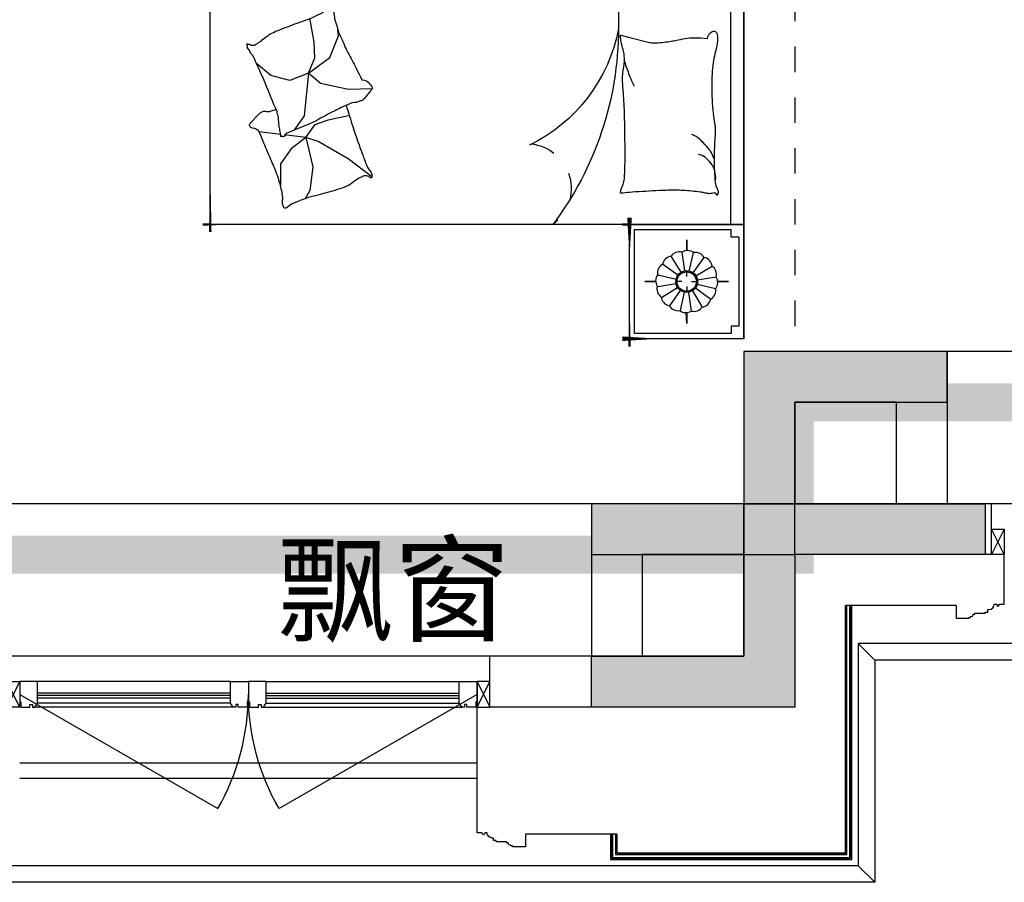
# Model space of a CAD drawing. Header units: millimetres. Extents: x 296296 to 297283, y 219875 to 220035.
# Tile 145 of 256: x 296881.87 to 296885.75, y 220007.46 to 220010.86. Entities that reach past the tile are written whole.
import ezdxf

# ---------------------------------------------------------------- set-up
doc = ezdxf.new("R2010")
doc.units = ezdxf.units.MM
for name, pattern in [('185洋房-中间套（报建版）-旧规$0$DASH', [0.35, 0.25, -0.1]), ('185洋房-中间套（报建版）-旧规$0$洋房户型$0$CONTINOUS', [0]), ('185洋房-中间套（报建版）-旧规$0$洋房户型$0$XU-140-SF-N1$0$DASH', [0.35, 0.25, -0.1])]:
    doc.linetypes.add(name, pattern=pattern)
doc.layers.add('面积-计容-住宅-1', color=1, linetype='Continuous', lineweight=0)
doc.styles.get("Standard").update_dxf_attribs({"font": 'arial.ttf'})

# ---------------------------------------------------------------- blocks, each defined once
blk = doc.blocks.new('wy53eu64i765i57i78i')
blk.add_hatch(color=253).paths.add_polyline_path([(977674.8560505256, 180258.4379158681), (977674.8560505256, 180058.4379158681), (978474.8560575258, 180058.4379158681), (978474.8560195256, 180658.4376923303), (979074.855165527, 180658.4376923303), (979074.855165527, 180858.4376923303), (978274.8560195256, 180858.4376993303), (978274.8560195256, 180258.4379158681)])
at = {"color": 253}
blk.add_lwpolyline([(977674.8560505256, 180258.4379158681), (977674.8560505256, 180058.4379158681), (978474.8560575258, 180058.4379158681), (978474.8560195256, 180658.4376923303), (979074.855165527, 180658.4376923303), (979074.855165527, 180858.4376923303), (978274.8560195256, 180858.4376993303), (978274.8560195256, 180258.4379158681), (977674.8560505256, 180258.4379158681)], close=True, dxfattribs=at)
blk = doc.blocks.new('sayea5yuteaytuytrauyt')
h = blk.add_hatch()
h.set_pattern_fill('钢筋混凝土', color=253, scale=100)
h.set_pattern_definition([(45, (0, 0), (-176.7766952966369, 176.7766952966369), []), (49.99999999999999, (0, 0), (717.2601826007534, -62.75213498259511), [75, -825]), (355, (0, 0), (-138.751333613, 752.1921337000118), [60, -660]), (100.4514, (59.77168, -5.22934), (578.5093817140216, 689.4395420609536), [63.74019000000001, -701.142112]), (46.1842, (0, 200), (1067.241048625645, -165.5190143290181), [112.5, -1237.5]), (96.63560000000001, (88.936745, 186.206693), (934.6627055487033, 974.1178709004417), [95.610288, -1051.713]), (351.1842, (0, 200), (934.6619451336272, 974.1186009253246), [90, -990]), (21, (100, 150), (596.9070521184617, -402.6188906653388), [75, -825]), (326.0000000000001, (100, 150), (243.3153319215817, 725.150045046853), [60, -660]), (71.4514, (149.742233, 116.448394), (840.22262858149, 322.5304967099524), [63.74019000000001, -701.142112]), (37.5, (0, 0), (12.15985531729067, 332.8938538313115), [0, -652, 0, -670, 0, -662.5]), (7.5, (0, 0), (263.0695374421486, 394.4117118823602), [0, -382, 0, -637, 0, -252.5]), (327.5, (-223, 0), (533.822436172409, -22.55487173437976), [0, -250, 0, -780, 0, -1035]), (317.5, (-323, 0), (583.1861693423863, 100.1049823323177), [0, -325, 0, -518, 0, -735])])
h.paths.add_polyline_path([(1007424.854593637, 89058.43775986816), (1007424.854593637, 87258.43856486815), (1007174.854593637, 87258.43856486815), (1007174.854593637, 89058.43775986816)])
h.paths.add_polyline_path([(1021574.855280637, 89058.43775986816), (1021574.855280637, 87258.43856486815), (1021324.855280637, 87258.43856486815), (1021324.855280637, 89058.43775986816)])
h.paths.add_polyline_path([(989374.8548266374, 89058.43775186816), (989374.8548266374, 87258.43815686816), (989124.8548266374, 87258.43815686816), (989124.8548266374, 89058.43775186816)])
h.paths.add_polyline_path([(1039624.855051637, 89058.43775186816), (1039624.855051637, 87258.43815686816), (1039374.855051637, 87258.43815686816), (1039374.855051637, 89058.43775186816)])
h.paths.add_polyline_path([(1014474.854936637, 87858.43815686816), (1014474.854936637, 84858.43816086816), (1014274.854936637, 84858.43816086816), (1014274.854936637, 87858.43815686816)])
h.paths.add_polyline_path([(1044574.854944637, 92958.43692786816), (1044574.854944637, 91158.43691286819), (1044374.854944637, 91158.43691286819), (1044374.854944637, 92758.43691286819), (1044074.854822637, 92758.43691286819), (1044074.854822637, 92958.43691286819)])
h.paths.add_polyline_path([(984374.8549336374, 92758.43691286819), (984374.8549336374, 91158.43691286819), (984174.8549336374, 91158.43691286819), (984174.8548116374, 92958.43691286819), (984674.8550556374, 92958.43691286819), (984674.8550556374, 92758.43691286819)])
h.paths.add_polyline_path([(1027974.850721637, 92758.43691286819), (1027974.850721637, 91258.40206186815), (1027774.850721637, 91258.40206186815), (1027774.850721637, 92958.43691286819), (1028324.850721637, 92958.43691286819), (1028324.850721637, 92758.43691286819)])
h.paths.add_polyline_path([(1000974.859155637, 92958.43691286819), (1000974.859155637, 91258.40206186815), (1000774.859155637, 91258.40206186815), (1000774.859155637, 92758.43691286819), (1000424.859155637, 92758.43691286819), (1000424.859155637, 92958.43691286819)])
h.paths.add_polyline_path([(1033174.859613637, 92958.43691286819), (1033174.859613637, 91258.40205786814), (1032974.859613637, 91258.40205786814), (1032974.859613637, 92758.43691286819), (1032624.859613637, 92758.43691286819), (1032624.859613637, 92958.43691286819)])
h.paths.add_polyline_path([(995774.8502636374, 92758.43691286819), (995774.8502636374, 91258.40205786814), (995574.8502636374, 91258.40205786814), (995574.8502636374, 92958.43691286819), (996124.8502636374, 92958.43691286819), (996124.8502636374, 92758.43691286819)])
h.paths.add_polyline_path([(1014874.854936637, 80258.43772586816), (1014874.854936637, 80058.43772586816), (1014274.854936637, 80058.43772586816), (1014274.854936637, 81858.43772586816), (1014474.854936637, 81858.43772586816), (1014474.854936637, 80258.43772586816)])
h.paths.add_polyline_path([(1046674.855165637, 92358.43775186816), (1046674.855165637, 90658.43777086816), (1046474.855165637, 90658.43777086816), (1046474.855165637, 92158.43775186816), (1046024.855051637, 92158.43775186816), (1046024.855051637, 92358.43775186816)])
h.paths.add_polyline_path([(982274.8547116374, 92158.43775186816), (982274.8547116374, 90658.43777086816), (982074.8547116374, 90658.43777086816), (982074.8547116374, 92358.43775186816), (982724.8548266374, 92358.43775186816), (982724.8548266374, 92158.43775186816)])
h.paths.add_polyline_path([(1042874.855566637, 80058.43772586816), (1042874.855604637, 79458.43791586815), (1042074.855596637, 79458.43791586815), (1042074.855596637, 79658.43791586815), (1042674.855566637, 79658.43791586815), (1042674.855528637, 80258.43772586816), (1043624.855539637, 80258.43772586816), (1043624.855539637, 80058.43772586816)])
h.paths.add_polyline_path([(1010674.855341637, 80058.43772586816), (1010674.855379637, 79458.43791586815), (1009874.855367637, 79458.43791586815), (1009874.855367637, 79658.43791586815), (1010474.855341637, 79658.43791586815), (1010474.855303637, 80258.43772586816), (1011424.855310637, 80258.43772586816), (1011424.855310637, 80058.43772586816)])
h.paths.add_polyline_path([(1018874.854505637, 79658.43791586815), (1018874.854505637, 79458.43791586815), (1018074.854498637, 79458.43791586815), (1018074.854536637, 80058.43772586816), (1017324.854563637, 80058.43772586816), (1017324.854563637, 80258.43772586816), (1018274.854536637, 80258.43773286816), (1018274.854536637, 79658.43791586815)])
h.paths.add_polyline_path([(986674.8542806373, 79658.43791586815), (986674.8542806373, 79458.43791586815), (985874.8542736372, 79458.43791586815), (985874.8543116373, 80058.43772586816), (985124.8543376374, 80058.43772586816), (985124.8543376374, 80258.43772586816), (986074.8543116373, 80258.43773286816), (986074.8543116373, 79658.43791586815)])
h.paths.add_polyline_path([(1016574.855280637, 92758.43691286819), (1016574.855280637, 91158.43691286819), (1016374.855280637, 91158.43691286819), (1016374.855280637, 92158.43775186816), (1016074.855051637, 92158.43775186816), (1016074.855051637, 92358.43775186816), (1016374.855280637, 92358.43775186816), (1016374.855280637, 92958.43691286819), (1016874.855280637, 92958.43691286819), (1016874.855280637, 92758.43691286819)])
h.paths.add_polyline_path([(1012374.854593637, 92158.43775186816), (1012374.854593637, 91158.43691286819), (1012174.854593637, 91158.43691286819), (1012174.854593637, 92758.43691286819), (1011874.854593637, 92758.43691286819), (1011874.854593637, 92958.43691286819), (1012374.854593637, 92958.43691286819), (1012374.854593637, 92358.43775186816), (1012674.854826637, 92358.43775186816), (1012674.854826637, 92158.43775186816)])
h.paths.add_polyline_path([(1031699.854631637, 87258.43614286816), (1031699.854631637, 86658.43778686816), (1029249.854215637, 86658.43778686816), (1029249.854215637, 87258.43614286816), (1029449.854215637, 87258.43614286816), (1029449.854215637, 86858.43778286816), (1031499.854631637, 86858.43778286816), (1031499.854631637, 87258.43614286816)])
h.paths.add_polyline_path([(999499.8556616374, 87258.43614286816), (999499.8556616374, 86658.43778686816), (997049.8552426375, 86658.43778686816), (997049.8552426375, 87258.43614286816), (997249.8552426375, 87258.43614286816), (997249.8552426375, 86858.43778286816), (999299.8556616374, 86858.43778286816), (999299.8556616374, 87258.43614286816)])
h.paths.add_polyline_path([(1029449.854215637, 89158.43772886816), (1029449.854215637, 88743.43829786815), (1029249.854215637, 88743.43829786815), (1029249.854215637, 89358.43772886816), (1031699.854631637, 89358.43772886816), (1031699.854631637, 88743.43913286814), (1031499.854631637, 88743.43913286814), (1031499.854631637, 89158.43772886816)])
h.paths.add_polyline_path([(999499.8556616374, 89358.43772886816), (999499.8556616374, 88743.43829786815), (999299.8556616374, 88743.43829786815), (999299.8556616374, 89158.43772886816), (997249.8552426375, 89158.43772886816), (997249.8552426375, 88743.43913286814), (997049.8552426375, 88743.43913286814), (997049.8552426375, 89358.43772886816)])
h.paths.add_polyline_path([(1026174.845110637, 92958.43691286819), (1026174.845110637, 90058.43717586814), (1025974.845110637, 90058.43717586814), (1025974.845110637, 92758.43691286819), (1025574.850809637, 92758.43691286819), (1025574.850809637, 92958.43691286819)])
h.paths.add_polyline_path([(1002774.864763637, 92758.43691286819), (1002774.864763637, 90058.43717586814), (1002574.864763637, 90058.43717586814), (1002574.864763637, 92958.43691286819), (1003174.859068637, 92958.43691286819), (1003174.859068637, 92758.43691286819)])
h.paths.add_polyline_path([(993974.8547306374, 92958.43691686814), (993974.8547306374, 90058.44779286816), (993774.8547306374, 90058.44779286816), (993774.8547306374, 92758.43691286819), (993374.8515306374, 92758.43691286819), (993374.8515306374, 92958.43691286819)])
h.paths.add_polyline_path([(1034974.855142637, 92758.43691286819), (1034974.855142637, 90058.44779286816), (1034774.855142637, 90058.44779286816), (1034774.855142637, 92958.43691686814), (1035374.858343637, 92958.43691286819), (1035374.858343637, 92758.43691286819)])
h.paths.add_polyline_path([(1046674.855165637, 83408.43776386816), (1046674.855165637, 80058.43772586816), (1046074.855165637, 80058.43772586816), (1046074.855165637, 80258.43772586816), (1046474.855165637, 80258.43772586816), (1046474.855165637, 83408.43776386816)])
h.paths.add_polyline_path([(982674.8547116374, 80258.43772586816), (982674.8547116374, 80058.43772586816), (982074.8547116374, 80058.43772586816), (982074.8547116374, 83408.43776386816), (982274.8547116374, 83408.43776386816), (982274.8547116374, 80258.43772586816)])
h.paths.add_polyline_path([(1001674.854280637, 89358.43772886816), (1001674.854280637, 86658.43778686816), (1001474.854280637, 86658.43778686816), (1001474.854280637, 89158.43772886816), (1000774.859155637, 89158.43772886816), (1000774.859155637, 89358.43772886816)])
h.paths.add_polyline_path([(1027274.855596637, 89158.43772886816), (1027274.855596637, 86658.43778686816), (1027074.855596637, 86658.43778686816), (1027074.855596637, 89358.43772886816), (1027974.850721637, 89358.43772886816), (1027974.850721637, 89158.43772886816)])
h.paths.add_polyline_path([(995074.8548266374, 89158.43772886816), (995074.8548266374, 86658.43778686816), (994874.8548266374, 86658.43778686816), (994874.8548266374, 89358.43772886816), (995774.8502636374, 89358.43772886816), (995774.8502636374, 89158.43772886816)])
h.paths.add_polyline_path([(1033874.855051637, 89358.43772886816), (1033874.855051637, 86658.43778686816), (1033674.855051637, 86658.43778686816), (1033674.855051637, 89158.43772886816), (1032974.859613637, 89158.43772886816), (1032974.859613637, 89358.43772886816)])
h.paths.add_polyline_path([(989374.8548266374, 92958.43691286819), (989374.8548266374, 92158.43691286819), (988974.8548266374, 92158.43691286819), (988974.8548266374, 92958.43691286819)])
h.paths.add_polyline_path([(1007574.854593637, 92958.43691286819), (1007574.854593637, 92158.43691286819), (1007174.854593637, 92158.43691286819), (1007174.854593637, 92958.43691286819)])
h.paths.add_polyline_path([(995074.8548266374, 79658.43738986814), (995074.8548266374, 79258.43738986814), (994374.8548266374, 79258.43738986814), (994374.8548266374, 79658.43738986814)])
h.paths.add_polyline_path([(1002174.854280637, 79658.43738986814), (1002174.854280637, 79258.43738986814), (1001474.854280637, 79258.43738986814), (1001474.854280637, 79658.43738986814)])
h.paths.add_polyline_path([(1027274.855596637, 79658.43738986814), (1027274.855596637, 79258.43738986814), (1026574.855596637, 79258.43738986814), (1026574.855596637, 79658.43738986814)])
h.paths.add_polyline_path([(1034374.855051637, 79658.43738986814), (1034374.855051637, 79258.43738986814), (1033674.855051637, 79258.43738986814), (1033674.855051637, 79658.43738986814)])
h.paths.add_polyline_path([(1039774.855051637, 92958.43691286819), (1039774.855051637, 92158.43691286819), (1039374.855051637, 92158.43691286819), (1039374.855051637, 92958.43691286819)])
h.paths.add_polyline_path([(1021574.855280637, 92958.43691286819), (1021574.855280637, 92158.43691286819), (1021174.855280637, 92158.43691286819), (1021174.855280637, 92958.43691286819)])
at = {"color": 253}
blk.add_lwpolyline([(1010674.855341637, 80058.43772586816), (1010674.855379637, 79458.43791586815), (1009874.855367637, 79458.43791586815), (1009874.855367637, 79658.43791586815), (1010474.855341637, 79658.43791586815), (1010474.855303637, 80258.43772586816), (1011424.855310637, 80258.43772586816), (1011424.855310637, 80058.43772586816), (1010674.855341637, 80058.43772586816)], close=True, dxfattribs=at)
blk = doc.blocks.new('4uyh5uj6kj67j75rykjtuk7tsik76ykj')
at = {"color": 253}
blk.add_text('飘窗', height=337.5886524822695, dxfattribs=at).set_placement((833636.6169484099, 421752.7560701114))
blk = doc.blocks.new('185洋房-中间套（报建版）-旧规$0$洋房户型$0$11A$C643C1FD2')
at = {"color": 253}
for points in [[(28.00162752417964, 342.6770962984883, -0.2633679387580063), (0.0515171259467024, 361.4657623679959, -0.494818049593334), (9.22300753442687, 380.2089987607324, -0.049224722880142), (26.89366485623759, 381.9528907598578, -0.0368308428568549), (50.53589313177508, 380.2089987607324, -0.0318926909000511), (88.513958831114, 372.0737317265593, 0.0357819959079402), (122.4282498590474, 365.0841070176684, 0.0329412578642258), (212.0899194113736, 359.1705537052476, 0.0265644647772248), (323.3170857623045, 365.0841070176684, 0.0179054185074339), (360.8313586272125, 370.4487565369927, -0.0333974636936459), (381.0393698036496, 372.7026747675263, -0.0320396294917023), (418.1219118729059, 371.9701745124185, 0.018441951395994), (482.4437609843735, 368.9494421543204, 0.0108372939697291), (547.20722402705, 369.7023622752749, 0.0146238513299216), (595.1154809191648, 372.7026747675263, 0.1112493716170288), (617.6622878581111, 380.009099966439, -0.1537083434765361), (634.5505437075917, 383.9622313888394, -0.0764444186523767), (641.9869964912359, 382.2391803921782, -0.215512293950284), (643.9398537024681, 380.2089987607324, -0.5858582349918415), (641.2773915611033, 377.1638927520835, 0.3634893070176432), (636.428366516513, 374.5792910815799, 0.1917162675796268), (636.3710470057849, 363.0441536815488, -0.1296753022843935), (638.3061893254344, 346.4303289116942, -0.0173502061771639), (635.3064320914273, 329.6262630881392, 0.0193256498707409), (632.6727208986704, 314.5282753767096, 0.0188175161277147), (626.0583722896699, 246.1461785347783, 0.0218280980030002), (625.1612337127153, 186.9199199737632, 0.0062041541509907), (626.5468691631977, 153.0692459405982, 0.0019630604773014), (632.6727208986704, 46.17539165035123, 0.0283408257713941), (636.9498540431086, 10.04676229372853, -0.1170135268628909), (636.428366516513, 1.137023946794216, -0.3660599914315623), (634.9992988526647, 0.2057491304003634, -0.0397304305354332), (621.4055880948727, 3.013640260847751, -0.0483088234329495), (607.6671159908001, 8.49546699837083, 0.0629807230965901), (596.9933037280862, 12.39658056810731, 0.0405796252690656), (573.5959727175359, 15.7771522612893, 0.0143450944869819), (506.85604535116, 18.02642949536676, 0.0054844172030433), (381.4113608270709, 17.27782013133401, 0.0071527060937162), (285.2684470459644, 14.27319686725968, 0.0087615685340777), (242.7241944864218, 11.586396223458, -0.0081531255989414), (197.0090114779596, 8.643489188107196, -0.062510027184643), (139.879690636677, 13.04411358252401, 0.078669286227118), (94.29284231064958, 15.08410701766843, 0.0478250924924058), (71.93141105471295, 10.36764307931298, -0.0344939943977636), (41.1465831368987, 3.013640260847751, -0.0235713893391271), (15.81139786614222, -8.1299222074e-06, -0.5102284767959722), (14.85667191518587, 1.137023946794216), (22.36815910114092, 31.16260241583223), (43.02460189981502, 113.7327313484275, 0.0730409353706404), (44.97563112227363, 133.3135636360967, 0.0233051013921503), (39.26876032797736, 194.4262439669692, 0.0182988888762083), (35.19884174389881, 217.2706755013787, -0.0109698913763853), (27.85368260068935, 255.2657693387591, -0.0422811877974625), (24.94686314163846, 289.579173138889, -0.0272005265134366), (27.85368260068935, 342.9727865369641)], [(501.8616993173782, 368.8804882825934, 0.0278421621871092), (478.0799251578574, 358.2673156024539, 0.0486850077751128), (465.5431597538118, 350.1835615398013, 0.0236664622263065), (437.6198862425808, 325.8245057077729, 0.0312234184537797), (418.5966097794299, 305.1453350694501, 0.0468009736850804), (413.4886008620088, 297.4792006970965, 0.023190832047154), (405.4516541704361, 280.7496055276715)], [(583.8483481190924, 374.5792910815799, 0.0881531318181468), (549.3185234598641, 371.0355364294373, 0.0881531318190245), (518.1231781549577, 355.8132692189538, 0.0775471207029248), (496.4769416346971, 334.2011149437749, 0.077547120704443), (482.4437609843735, 307.0218101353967)], [(118.3913605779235, 15.79728258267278, 0.0097294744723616), (145.6801728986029, 24.82911724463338, 0.009729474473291), (172.5969230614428, 34.91583502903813, 0.0079705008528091), (194.3418602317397, 43.95450188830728, 0.0079705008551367), (215.7876314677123, 53.68171564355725)]]:
    blk.add_lwpolyline(points, format="xyb", dxfattribs=at)
blk = doc.blocks.new('185洋房-中间套（报建版）-旧规$0$洋房户型$0$11A$C5A527934')
at = {"color": 253}
for p, q in [((122.7863028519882, 492.3297854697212), (194.0422210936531, 398.7701386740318)), ((469.082148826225, 493.1734273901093), (467.2889541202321, 399.6312042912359)), ((194.0422210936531, 398.7701386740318), (261.6452530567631, 281.4336128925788)), ((347.0384173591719, 320.5457457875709), (364.8287260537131, 400.5479455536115)), ((467.2889541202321, 399.6312042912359), (490.5114477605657, 289.7861020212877)), ((592.6898554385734, 326.9167924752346), (677.8384109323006, 360.9532905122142)), ((677.8384109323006, 360.9532905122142), (699.5126560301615, 357.8590980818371)), ((329.248285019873, 268.9888375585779), (347.0384173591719, 320.5457457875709)), ((530.7634408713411, 243.3727071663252), (592.6898554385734, 326.9167924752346)), ((261.6452530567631, 281.4336128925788), (277.656460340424, 231.6545115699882)), ((490.5114477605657, 289.7861020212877), (530.7634408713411, 243.3727071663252)), ((69.51041293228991, 247.6549006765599), (37.09750266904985, 229.6184736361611)), ((162.0198065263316, 260.0996760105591), (69.51041293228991, 247.6549006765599)), ((277.656460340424, 231.6545115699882), (162.0198065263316, 260.0996760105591)), ((277.656460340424, 231.6545115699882), (329.248285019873, 268.9888375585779)), ((530.7634408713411, 243.3727071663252), (363.562474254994, 226.3543945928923)), ((530.7634408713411, 243.3727071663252), (502.8965543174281, 169.1111991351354)), ((530.7634408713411, 243.3727071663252), (591.1416068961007, 268.1265008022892)), ((591.1416068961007, 268.1265008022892), (653.0678451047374, 265.0323083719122)), ((653.0678451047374, 265.0323083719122), (741.3128976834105, 249.5610920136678)), ((741.3128976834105, 249.5610920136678), (744.2826452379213, 243.7632998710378)), ((277.656460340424, 231.6545115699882), (233.1808649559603, 174.7640555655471)), ((277.656460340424, 231.6545115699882), (288.2512753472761, 146.9533973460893)), ((318.6659118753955, 193.8651198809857), (307.8287011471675, 186.1295117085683)), ((363.562474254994, 226.3543945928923), (318.6659118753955, 193.8651198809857)), ((233.1808649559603, 174.7640555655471), (174.4729873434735, 132.0963089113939)), ((502.8965543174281, 169.1111991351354), (521.4744786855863, 94.8498182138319)), ((174.4729873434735, 132.0963089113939), (90.85874809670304, 132.0963089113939)), ((289.9070901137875, 133.7158508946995), (300.5571840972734, 48.57280439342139)), ((521.4744786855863, 94.8498182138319), (569.7114051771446, 38.53747242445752))]:
    blk.add_line(p, q, dxfattribs=at)
blk.add_lwpolyline([(405.0356356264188, 391.5003112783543, -0.0256263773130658), (394.5934741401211, 394.0405346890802, -0.0108003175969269), (278.209239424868, 431.5106167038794, -0.0045599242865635), (199.4338971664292, 459.5707737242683, -0.0112502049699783), (167.8769151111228, 471.9491266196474, -0.0693939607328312), (150.9364112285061, 481.9861399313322, 0.0797562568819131), (135.9971100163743, 490.4264496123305, 0.1063994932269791), (122.7863028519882, 492.3297854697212, 0.3286420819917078), (119.1773717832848, 489.2655320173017, 0.2995467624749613), (121.3153486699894, 483.4137400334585, -0.1899166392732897), (126.2542959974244, 475.4833428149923, -0.0335175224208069), (127.3176843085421, 466.2475801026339, -0.0756271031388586), (126.8906863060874, 462.1304654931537, -0.0534886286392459), (124.2209201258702, 455.063051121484, -0.0178378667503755), (113.3135905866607, 435.2732662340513, -0.0383935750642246), (97.84424402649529, 413.4275901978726, 0.0595290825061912), (88.45066338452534, 398.9000875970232, 0.0359425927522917), (78.95537845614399, 375.3470172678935, 0.011245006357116), (55.85925023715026, 297.6302435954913, 0.0062027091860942), (46.61283075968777, 262.009805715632, -0.010783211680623), (41.10622010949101, 241.5682398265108, -0.0194848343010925), (37.09750266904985, 229.6184736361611, -0.0050616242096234), (19.43351800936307, 184.4461909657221, -0.1013919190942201), (4.367418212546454, 161.6979340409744, 0.2237680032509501), (2.24386440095e-05, 149.6127858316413, 0.2555795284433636), (2.805489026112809, 145.4583129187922, 0.0815627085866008), (16.92475666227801, 140.8788286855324, 0.0718052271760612), (32.32184490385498, 140.7632261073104, -0.0699853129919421), (48.11559286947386, 140.7018463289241, -0.0354599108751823), (101.6783004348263, 129.0320565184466, -0.0294323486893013), (163.8247328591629, 106.7504570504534, -0.0015539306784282), (193.8273851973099, 93.84524431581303, 0.0015200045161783), (224.4987916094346, 80.64991030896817, 0.004735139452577), (256.237719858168, 67.46336765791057, -0.0038204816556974), (295.604757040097, 51.19196171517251, -0.2960011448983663), (315.3198151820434, 22.10359100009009, 0.6497743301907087), (334.6137799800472, 13.98520612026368, 0.0231899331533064), (338.6621444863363, 18.15789371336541, -0.0288000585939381), (341.960333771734, 21.48196777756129, -0.0057266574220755), (347.8876233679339, 26.68343014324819, 0.0043580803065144), (355.6948428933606, 33.49688085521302, 0.0275279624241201), (370.9950301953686, 48.67188713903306, 0.0462141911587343), (378.6929041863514, 58.96571177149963, 0.194121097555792), (381.2113511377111, 73.97301234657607, -0.1337189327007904), (382.2652226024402, 95.61669339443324, -0.0057790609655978), (388.9653815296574, 115.431317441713, -0.0088817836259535)], format="xyb", dxfattribs=at)
blk.add_lwpolyline([(770.2698468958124, 299.0561550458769, 0.1013919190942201), (787.0352203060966, 320.5827156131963, -0.2237680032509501), (792.3160632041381, 332.2975630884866, -0.2555795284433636), (789.8372789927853, 336.6548462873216, -0.0815627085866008), (776.1105519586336, 342.3030636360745, -0.0718052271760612), (760.7676185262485, 343.5984725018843, 0.0699853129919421), (745.0250362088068, 344.8702209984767, 0.0354599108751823), (692.5143547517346, 360.6111221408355, 0.0294323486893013), (632.2585668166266, 387.5905357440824, 0.0015539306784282), (603.3333250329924, 402.757409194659, -0.0015200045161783), (573.7635334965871, 418.2648087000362, -0.004735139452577), (543.1286866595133, 433.8452654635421, 0.0038204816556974), (505.1246174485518, 453.0861851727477, 0.2960011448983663), (487.6971029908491, 483.6000929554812, 0.265444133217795), (469.082148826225, 493.1734273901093, -0.0231899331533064), (464.7258680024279, 489.3233112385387, 0.0288000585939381), (461.1825995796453, 486.2618132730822, 0.0057266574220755), (454.8740680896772, 481.5299634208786, -0.0043580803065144), (446.5675822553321, 475.3349589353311, -0.0275279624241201), (430.149279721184, 461.3773126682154, -0.0462141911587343), (421.6850562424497, 451.7037915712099, -0.194121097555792), (418.0237477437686, 436.9336708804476, 0.1337189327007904), (415.3140452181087, 415.4344363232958, 0.0115049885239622), (398.5551213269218, 377.3189803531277, 0.0088817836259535), (374.8533441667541, 328.8747350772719, 0.0124257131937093), (341.4359616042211, 267.358714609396, -0.0336123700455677), (330.0450882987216, 244.0923795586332), (309.3242681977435, 193.4073047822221), (293.3396342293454, 154.3073867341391, 0.2243410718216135), (280.2644931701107, 142.336453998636, -0.7227715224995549), (280.1118582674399, 134.362428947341, -0.1035130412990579), (283.475598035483, 133.9159818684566, 0.0534647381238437), (289.9907356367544, 133.7042395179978, 0.0301092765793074), (310.7412826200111, 129.5083340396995, -0.0314364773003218), (330.6279829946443, 125.5419687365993, -0.0532399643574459), (344.2355694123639, 125.1658530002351, 0.0551795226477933), (357.3661006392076, 124.7520930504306, 0.0562710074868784), (380.1486569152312, 118.8334074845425, 0.0108003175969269), (493.3185365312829, 72.55300682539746, 0.0045599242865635), (569.7114051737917, 38.53747242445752, 0.0112502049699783), (600.2267866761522, 23.7767736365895, 0.0693939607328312), (616.3481453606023, 12.47084147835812, -0.0797562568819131), (630.5965715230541, 2.91030277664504, -0.1063994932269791), (643.622630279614, -7.6228861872e-06, -0.3286420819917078), (647.45581179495, 2.778616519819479, -0.2995467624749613), (645.7726487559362, 8.777064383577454, 0.1899166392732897), (641.4560746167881, 17.06268979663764, 0.0335175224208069), (641.103711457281, 26.35278924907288, 0.0756271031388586), (641.8450193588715, 30.42506412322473, 0.0534886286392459), (645.0486305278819, 37.26705745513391, 0.0178378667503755), (657.4407085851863, 56.16260785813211, 0.0383935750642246), (674.5389620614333, 76.75833489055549, -0.0595290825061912), (685.0184041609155, 90.52310813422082, -0.0359425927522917), (696.2910374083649, 113.2791029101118, -0.011245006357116), (725.2760093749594, 188.9969967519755, -0.0062027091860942), (737.2254412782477, 223.8039349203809, 0.010783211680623), (744.2826452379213, 243.7632998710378, 0.0194848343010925), (749.1954882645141, 255.370655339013, 0.0050616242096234)], format="xyb", close=True, dxfattribs=at)
blk = doc.blocks.new('185洋房-中间套（报建版）-旧规$0$洋房户型$0$11cdx床头灯2.0')
at = {"color": 253}
for p, q in [((0, 121.9930754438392), (0, 164.8358911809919)), ((-22.36753262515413, 36.55522483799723), (-61.20316116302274, 100.0242339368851)), ((-6.675826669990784, 42.33230819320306), (-18.26673075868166, 115.8317782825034)), ((10.03221337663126, 41.66468136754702), (27.45064381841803, 114.0049844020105)), ((25.21293987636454, 34.65398449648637), (68.98890671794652, 94.82196510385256)), ((-34.65398450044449, 25.21293987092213), (-94.82196508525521, 68.98890669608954)), ((36.55522483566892, 22.36753262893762), (100.0242339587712, 61.20316118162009)), ((-121.9930754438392, 0), (-164.8358911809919, 0)), ((-41.66468137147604, 10.0322133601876), (-114.0049843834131, 27.45064379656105)), ((-19.46074865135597, 0), (-38.24746614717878, 0)), ((0, 19.46074865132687), (0, 38.24746614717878)), ((19.46074865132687, 0), (38.24746614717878, 0)), ((42.33230819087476, 6.675826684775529), (115.8317783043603, 18.26673077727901)), ((121.9930754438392, 0), (164.8358911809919, 0)), ((-42.33230818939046, -6.675826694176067), (-115.831778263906, -18.26673078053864)), ((-36.55522482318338, -22.36753264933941), (-100.0242339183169, -61.20316118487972)), ((-25.21293984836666, -34.65398451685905), (-68.9889066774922, -94.82196510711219)), ((0, -19.46074865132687), (0, -38.24746614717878)), ((62.58618011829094, -99.16473352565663), (22.87297582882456, -36.24110863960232)), ((34.65398451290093, -25.21293985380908), (96.00410843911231, -67.33413310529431)), ((41.66468137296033, -10.03221335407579), (114.3802456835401, -25.8424789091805)), ((-27.26200928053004, -114.0502396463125), (-9.963274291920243, -41.68122052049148)), ((18.72336690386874, -113.8760766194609), (6.952890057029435, -42.28768495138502)), ((0, -121.9930754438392), (0, -164.8358911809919))]:
    blk.add_line(p, q, dxfattribs=at)
for points in [[(0, 164.8358911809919), (0, 121.9930754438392)], [(-164.8358911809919, 0), (-121.9930754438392, 0)], [(164.8358911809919, 0), (122.0982539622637, -1.711093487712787)], [(0, -164.8358911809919), (0, -121.9930754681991)]]:
    blk.add_lwpolyline(points, dxfattribs=at)
for radius in [42.85546614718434, 38.24746614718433]:
    blk.add_circle((0, 0), radius, dxfattribs=at)
for centre, start, end in [((-28.32740078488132, 77.05201628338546), 75.48094052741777, 145.0444984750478), ((3.315424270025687, 82.02720775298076), 52.98094052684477, 122.5444984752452), ((-55.65763585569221, 60.34635381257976), 97.98094052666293, 167.5444984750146), ((34.45350603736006, 74.51450042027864), 30.48094052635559, 100.0444984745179), ((60.34635383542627, 55.6576358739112), 7.980940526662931, 77.54449847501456), ((-74.51450040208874, 34.45350601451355), 120.4809405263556, 190.0444984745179), ((77.05201630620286, 28.32740080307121), 345.4809405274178, 55.04449847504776), ((-82.02720773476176, 3.315424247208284), 142.9809405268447, 212.5444984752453), ((82.02720777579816, -3.315424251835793), 322.9809405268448, 32.54449847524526), ((-77.05201626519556, -28.32740080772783), 165.4809405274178, 235.0444984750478), ((74.51450044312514, -34.45350601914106), 300.4809405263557, 10.04449847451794), ((-60.34635379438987, -55.65763587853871), 187.9809405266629, 257.5444984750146), ((55.65763589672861, -60.34635381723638), 277.9809405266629, 347.5444984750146), ((-34.45350599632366, -74.51450042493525), 210.4809405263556, 280.044498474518), ((-3.31542422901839, -82.02720775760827), 232.9809405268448, 302.5444984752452), ((28.32740082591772, -77.05201628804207), 255.4809405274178, 325.0444984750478)]:
    blk.add_arc(centre, 40.1031497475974, start, end, dxfattribs=at)
blk = doc.blocks.new('*U1156')
at = {"color": 253}
for p, q in [((-900, 0), (-1350, 0)), ((-1350, 0), (-1350, -450)), ((-1350, 0), (1400, 0)), ((900, 0), (-900, 0)), ((-900, 0), (-900, -2100)), ((-900, -450), (-900, 0)), ((900, -2100), (900, 0)), ((900, -450), (900, 0)), ((900, 0), (1400, 0)), ((1400, 0), (1400, -450)), ((-1330, -50), (-1330, -430)), ((-920, -430), (-920, -50)), ((900, -52.37141133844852), (-900, -52.37141133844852)), ((920, -430), (920, -50)), ((1380, -50), (1380, -430)), ((-1350, -450), (-900, -450)), ((-1330, -430), (-920, -430)), ((1400, -450), (900, -450)), ((1380, -430), (920, -430)), ((-900, -2100), (900, -2100))]:
    blk.add_line(p, q, dxfattribs=at)
at = {"color": 253, "linetype": '185洋房-中间套（报建版）-旧规$0$洋房户型$0$CONTINOUS', "ltscale": 2.5}
blk.add_line((900, -494.0539780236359), (-129.6384496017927, -493.6936342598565), dxfattribs=at)
at = {"color": 253}
for points in [[(-1300, -20), (-1300, -50), (-1330, -50)], [(-950, -20), (-1300, -20)], [(-950, -20), (-950, -50), (-920, -50)], [(950, -20), (950, -50), (920, -50)], [(950, -20), (1350, -20)], [(1350, -20), (1350, -50), (1380, -50)]]:
    blk.add_lwpolyline(points, dxfattribs=at)
for points in [[(-1350, -332.5829230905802, 0, 18, 0), (-1350, -478.5486145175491, 10, 10, 0)], [(-900, -349.7433749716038, 0, 10, 0), (-900, -477.732901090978, 10, 10, 0)], [(900, -349.7433749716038, 0, 10, 0), (900, -477.732901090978, 10, 10, 0)], [(1400, -332.5829230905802, 0, 18, 0), (1400, -478.5486145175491, 10, 10, 0)], [(-1380.642982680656, -450, 10, 0, 0), (-1202.928873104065, -450, 10, 10, 0)], [(-873.3039343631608, -450, 18, 0, 0), (-1032.485541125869, -450, 10, 10, 0)], [(873.3039343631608, -450, 18, 0, 0), (1032.485541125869, -450, 10, 10, 0)], [(1430.642982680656, -450, 10, 0, 0), (1252.928873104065, -450, 10, 10, 0)], [(668.4798599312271, -1858.974266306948, 10, 0, 0.3742418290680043), (834.35406832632, -1895.367973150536, 10, 10, -2.215859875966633)], [(686.134763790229, -1863.698682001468, 10, 0, -0.1770186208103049), (693.2691898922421, -1995.667389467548, 10, 10, 2.215859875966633)], [(900, -1958.516598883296, 0, 10, 0), (900, -2130, 10, 10, 0)], [(-900, -2005.373558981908, 0, 10, 0), (-900, -2130, 10, 10, 0)], [(-658.2516379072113, -2100, 0, 10, 0), (-930, -2100, 10, 10, 0)], [(775.3735589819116, -2100, 0, 10, 0), (930, -2100, 10, 10, 0)]]:
    blk.add_lwpolyline(points, format="xyseb", dxfattribs=at)
at = {"color": 253, "linetype": '185洋房-中间套（报建版）-旧规$0$洋房户型$0$CONTINOUS', "ltscale": 2.5}
for centre, radius, start, end in [((-128.8583196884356, -1775.735626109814), 1282.042229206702, 90.03486480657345, 126.977026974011), ((-10.6178487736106, -1124.520932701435), 641.9571511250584, 100.6846126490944, 154.0789214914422), ((515.9483600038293, -1720.672995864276), 391.6461517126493, 284.3565564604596, 348.6982700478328), ((773.9434106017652, -1781.829325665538), 129.6719098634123, 228.5450077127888, 346.4386693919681), ((519.1637179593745, -1944.946974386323), 181.3429785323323, 301.1833281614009, 22.206194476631)]:
    blk.add_arc(centre, radius, start, end, dxfattribs=at)
at = {"color": 253, "linetype": '185洋房-中间套（报建版）-旧规$0$洋房户型$0$XU-140-SF-N1$0$DASH', "ltscale": 2.5}
blk.add_arc((-757.918790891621, -855.2302890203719), 175.8930122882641, 5.188406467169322, 143.8786841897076, dxfattribs=at)
at = {"color": 253, "xscale": -1}
for name, p in [('185洋房-中间套（报建版）-旧规$0$洋房户型$0$11cdx床头灯2.0', (-1125, -225)), ('185洋房-中间套（报建版）-旧规$0$洋房户型$0$11A$C643C1FD2', (-140.3062636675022, -485.6770544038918))]:
    blk.add_blockref(name, p, dxfattribs=at)
at = {"color": 253}
for name, p in [('185洋房-中间套（报建版）-旧规$0$洋房户型$0$11cdx床头灯2.0', (1150, -225)), ('185洋房-中间套（报建版）-旧规$0$洋房户型$0$11A$C643C1FD2', (140.3062636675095, -485.6770544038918)), ('185洋房-中间套（报建版）-旧规$0$洋房户型$0$11A$C5A527934', (-835.6395401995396, -1956.163217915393))]:
    blk.add_blockref(name, p, dxfattribs=at)
blk = doc.blocks.new('185洋房-中间套（报建版）-旧规')
at = {"color": 253, "linetype": '185洋房-中间套（报建版）-旧规$0$DASH'}
for p, q in [((28499.99993213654, 6099.999979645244), (28499.99993213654, 1300.000000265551)), ((28299.99993213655, 5899.999979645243), (28299.99993213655, 1200.000000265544))]:
    blk.add_line(p, q, dxfattribs=at)
at = {"color": 253, "linetype": 'Continuous'}
for p, q in [((29099.9999414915, 1300.000000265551), (28499.99993213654, 1300.000000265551)), ((29099.9999414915, 1300.000000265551), (29099.9999414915, 700.0000002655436)), ((28299.99993213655, 1200.000000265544), (28299.99993213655, 700.0000002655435)), ((28899.9999414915, 1100.000000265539), (28499.99993213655, 1100.000000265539)), ((28499.99993213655, 1100.000000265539), (28499.99993213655, 700.0000002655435)), ((28899.9999414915, 1100.000000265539), (28899.9999414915, 700.0000002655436)), ((28299.99994149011, 700.0000002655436), (27699.99994148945, 700.0000002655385)), ((27699.99994148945, 700.0000002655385), (27699.99994148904, 100.0000002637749)), ((28499.99993213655, 700.0000002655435), (28299.99993213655, 700.0000002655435)), ((28299.99994149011, 500.0000002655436), (28299.99994149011, 700.0000002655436)), ((29099.9999414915, 700.0000002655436), (28899.9999414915, 700.0000002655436)), ((28299.99994149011, 500.0000002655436), (27899.99994148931, 500.0000002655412)), ((27899.99994148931, 500.0000002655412), (27899.99994148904, 100.0000002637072)), ((27899.99994148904, 100.0000002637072), (27699.99994148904, 100.0000002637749))]:
    blk.add_line(p, q, dxfattribs=at)
at = {"color": 253}
for points in [[(31699.9999414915, 1300.000000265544), (29099.9999414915, 1300.000000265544)], [(27699.99994148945, 700.000000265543), (25399.99994148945, 700.000000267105)]]:
    blk.add_lwpolyline(points, dxfattribs=at)
at = {"color": 253, "xscale": -1, "rotation": 270}
blk.add_blockref('*U1156', (28299.99993213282, 2699.999979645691), dxfattribs=at)
blk = doc.blocks.new('185洋房外包（7F）-中间-报建版$0$seyesryhertyheryetrye')
at = {"color": 253}
blk.add_lwpolyline([(22072.70269624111, 23949.57976469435), (22022.70269624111, 23949.57976469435), (22022.70269624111, 23849.57976469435), (22072.70269624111, 23849.57976469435)], close=True, dxfattribs=at)
for points in [[(22022.70269624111, 23849.57976469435), (22072.70269624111, 23949.57976469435)], [(22022.70269624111, 23949.57976469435), (22072.70269732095, 23849.57976468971)]]:
    blk.add_lwpolyline(points, dxfattribs=at)
blk = doc.blocks.new('*U1437')
at = {"color": 253}
for points in [[(7970.00000050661, 814.9999839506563), (7970.00000050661, 899.9999839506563), (7900.00000050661, 899.9999839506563), (7900.00000050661, 819.9999839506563), (7905.00000050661, 819.9999839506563), (7905.00000050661, 799.9999839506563), (7940.00000050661, 799.9999839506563), (7940.00000050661, 809.9999839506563), (7950.00000050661, 809.9999839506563), (7950.00000050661, 799.9999839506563), (7960.00000050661, 799.9999839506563)], [(8730.00000050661, 814.9999839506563), (8730.00000050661, 899.9999839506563), (8800.00000050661, 899.9999839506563), (8800.00000050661, 819.9999839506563), (8795.00000050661, 819.9999839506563), (8795.00000050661, 799.9999839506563), (8760.00000050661, 799.9999839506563), (8760.00000050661, 809.9999839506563), (8750.00000050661, 809.9999839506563), (8750.00000050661, 799.9999839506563), (8740.00000050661, 799.9999839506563)]]:
    blk.add_lwpolyline(points, close=True, dxfattribs=at)
for points in [[(7970.00000050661, 899.9999839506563), (8730.00000050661, 899.9999839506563)], [(7970.00000050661, 854.9999839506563), (8730.00000050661, 854.9999839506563)], [(7970.00000050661, 844.9999839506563), (8730.00000050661, 844.9999839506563)], [(7970.00000050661, 834.9999839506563), (8730.00000050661, 834.9999839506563)], [(7970.00000050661, 814.9999839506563), (8730.00000050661, 814.9999839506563)], [(7960.00000050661, 799.9999839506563), (8740.00000050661, 799.9999839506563)]]:
    blk.add_lwpolyline(points, dxfattribs=at)
blk = doc.blocks.new('*U1444')
at = {"color": 253}
for points in [[(2264.888817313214, 434.260817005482), (2164.888808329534, 434.260817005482), (2164.888808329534, 1384.260817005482), (3164.88880749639, 1384.260817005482)], [(2264.888817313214, 439.260817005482), (2169.888808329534, 439.260817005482), (2169.888808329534, 1379.260817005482), (3164.88880749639, 1379.260817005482)], [(2264.888817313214, 441.760817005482), (2172.388808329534, 441.760817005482), (2172.388808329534, 1376.760817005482), (3164.88880749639, 1376.760817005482)], [(2264.888817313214, 454.260817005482), (2184.888808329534, 454.260817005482), (2184.888808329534, 1364.260817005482), (3164.88880749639, 1364.260817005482)], [(2264.888817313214, 459.260817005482), (2189.888808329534, 459.260817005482), (2189.888808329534, 1359.260817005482), (3164.88880749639, 1359.260817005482)]]:
    blk.add_lwpolyline(points, dxfattribs=at)
blk = doc.blocks.new('*U1448')
at = {"color": 253}
blk.add_lwpolyline([(0, 10), (0, -40), (50.00000000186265, -40), (50.00000000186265, -37), (57.00000000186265, -37), (57.00000000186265, -34.0000000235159), (60.00000000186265, -34.0000000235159, 0.4142135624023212), (67.00000000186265, -27.0000000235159), (67.00000000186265, -24.0000000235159), (74.00000000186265, -24.0000000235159), (74.00000000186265, -21.0000000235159), (115.0000009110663, -21.00000039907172), (115.0000008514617, -16.00000011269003), (125.000000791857, -15.99999999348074), (125.0000006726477, -6.000000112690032), (130.0000015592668, -6.000000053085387, 0.4039906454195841), (150.0000010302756, 14.99999982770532), (160.0000006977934, 14.99999974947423), (160.0000006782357, 12.49999989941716, 0.9999999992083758), (170.0000008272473, 12.49999985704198), (170.0000008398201, 14.99999980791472), (190.0000014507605, 14.99999980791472), (190.0000014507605, 609.9999998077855)], format="xyb", dxfattribs=at)
blk = doc.blocks.new('*U1451')
at = {"color": 253}
blk.add_lwpolyline([(0, 10), (0, -40), (50.00000000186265, -40), (50.00000000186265, -37), (57.00000000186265, -37), (57.00000000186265, -34.0000000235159), (60.00000000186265, -34.0000000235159, 0.4142135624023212), (67.00000000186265, -27.0000000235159), (67.00000000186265, -24.0000000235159), (74.00000000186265, -24.0000000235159), (74.00000000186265, -21.0000000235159), (115.0000009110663, -21.00000039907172), (115.0000008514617, -16.00000011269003), (125.000000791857, -15.99999999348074), (125.0000006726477, -6.000000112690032), (130.0000015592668, -6.000000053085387, 0.4039906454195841), (150.0000010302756, 14.99999982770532), (160.0000006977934, 14.99999974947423), (160.0000006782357, 12.49999989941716, 0.9999999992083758), (170.0000008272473, 12.49999985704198), (170.0000008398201, 14.99999980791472), (190.0000014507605, 14.99999980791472), (190.0000014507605, 210.0000111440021)], format="xyb", dxfattribs=at)
blk = doc.blocks.new('185洋房外包（7F）-中间-报建版')
at = {"color": 253, "linetype": 'Continuous'}
for p, q in [((25082.36407352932, 11149.57977557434), (24107.3640735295, 11149.57977557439)), ((24107.3640735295, 11149.57977557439), (24107.36407352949, 10549.57977557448)), ((25082.3640735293, 10949.57977557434), (25082.36407352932, 11149.57977557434)), ((25082.3640735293, 10949.57977557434), (24307.36407352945, 10949.57977557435)), ((24307.36407352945, 10949.57977557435), (24307.36407352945, 10349.57977557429)), ((24107.36407352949, 10549.57977557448), (23107.36407352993, 10549.57977557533)), ((23107.36407352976, 10349.57977557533), (23107.36407352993, 10549.57977557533)), ((24307.36407352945, 10349.57977557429), (23107.36407352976, 10349.57977557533))]:
    blk.add_line(p, q, dxfattribs=at)
at = {"color": 253}
for points in [[(26982.36407352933, 11149.57977557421), (25082.36407352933, 11149.57977557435)], [(24942.36406885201, 10749.57976400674), (24507.36406885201, 10749.57976404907), (24507.36406885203, 9774.579765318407), (23607.36407029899, 9774.579765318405), (23607.36407029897, 9849.579765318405), (23247.36407029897, 9849.579765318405)], [(28007.36406885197, 10599.57976531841), (24557.36406885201, 10599.57976531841), (24557.36406885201, 9724.57976532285), (15307.36407029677, 9724.579764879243), (15307.36407029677, 10049.5797648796)], [(24557.36406880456, 10599.57976486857), (24622.36406885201, 10534.57976486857)], [(23107.36407352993, 10549.57977557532), (21207.36407352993, 10549.57977557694)], [(28007.36406885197, 10534.57976531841), (24622.36406885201, 10534.57976531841), (24622.36406885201, 9659.579765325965), (15242.36407029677, 9659.579764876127), (15242.36407029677, 10049.5797648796)], [(21257.36422224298, 10129.57976512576), (23057.36406885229, 10129.57976512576)], [(21257.36422224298, 10069.57976512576), (23057.36406885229, 10069.57976512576)], [(24557.36406880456, 9724.579764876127), (24622.36406885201, 9659.579764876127)]]:
    blk.add_lwpolyline(points, dxfattribs=at)
for points in [[(21257.36407269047, 10399.57972240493), (22036.78693609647, 9949.579722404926, 0.1316524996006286), (22157.36407269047, 10399.57972952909)], [(23057.36407436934, 10399.57972240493), (22277.94121096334, 9949.579722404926, -0.1316524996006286), (22157.36407436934, 10399.57972952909)]]:
    blk.add_lwpolyline(points, format="xyb", dxfattribs=at)
at = {"color": 253, "xscale": -1}
for name, p in [('185洋房外包（7F）-中间-报建版$0$seyesryhertyheryetrye', (47155.06676977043, -12899.99998912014)), ('185洋房外包（7F）-中间-报建版$0$seyesryhertyheryetrye', (43280.06676977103, -13499.99998911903)), ('*U1437', (30057.36407403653, 9549.579791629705)), ('*U1448', (23247.364070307, 9839.579764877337))]:
    blk.add_blockref(name, p, dxfattribs=at)
at = {"color": 253}
for name, p in [('*U1451', (24942.36406739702, 10739.57976443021)), ('*U1437', (14257.3640730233, 9549.579791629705)), ('185洋房外包（7F）-中间-报建版$0$seyesryhertyheryetrye', (1034.661377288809, -13499.99998911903))]:
    blk.add_blockref(name, p, dxfattribs=at)
at = {"color": 253, "xscale": -1, "rotation": 270}
blk.add_blockref('*U1444', (23148.10325184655, 7584.690956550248), dxfattribs=at)

msp = doc.modelspace()

# ---------------------------------------------------------------- block references
at = {"xscale": 0.001, "yscale": 0.001, "zscale": 0.001}
for name, p in [('4uyh5uj6kj67j75rykjtuk7tsik76ykj', (296049.2483126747, 219586.6962110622)), ('wy53eu64i765i57i78i', (295906.4483126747, 219828.6962110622)), ('sayea5yuteaytuytrauyt', (295874.2483126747, 219928.6962110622))]:
    msp.add_blockref(name, p, dxfattribs=at)

# ---------------------------------------------------------------- next in the draw order: block references
msp.add_blockref('185洋房-中间套（报建版）-旧规', (296856.4231678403, 220008.2546487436), dxfattribs=at)

# ---------------------------------------------------------------- next in the draw order: linework, layer by layer
at = {"layer": '面积-计容-住宅-1', "const_width": 0.15}
msp.add_lwpolyline([(296876.8231744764, 220019.2546490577), (296881.4231679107, 220019.2546486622), (296881.4231675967, 220020.354648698), (296883.223167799, 220020.3546487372), (296883.2231675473, 220021.0546487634), (296886.6231674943, 220021.0546486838), (296886.623167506, 220020.4546487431), (296888.6231676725, 220020.4546487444), (296888.6231676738, 220014.1546487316), (296888.6231676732, 220014.1546487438), (296888.6231676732, 220009.3546487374), (296884.9231676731, 220009.3546487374), (296884.9231676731, 220008.7546487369), (296881.4231676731, 220008.7546487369), (296881.4231676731, 220010.5046487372), (296875.9231676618, 220010.5046487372), (296875.9231676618, 220010.5046487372), (296872.5231676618, 220010.5046487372), (296872.5231676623, 220015.4546487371), (296875.8231676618, 220015.4546487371), (296875.8231676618, 220017.9546487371), (296875.1231676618, 220017.9546487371), (296875.1231676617, 220018.9546486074), (296876.8231744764, 220018.9546491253)], close=True, dxfattribs=at)

# ---------------------------------------------------------------- next in the draw order: block references
at = {"xscale": 0.001, "yscale": 0.001, "zscale": 0.001}
msp.add_blockref('185洋房外包（7F）-中间-报建版', (296860.615803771, 219997.8050689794), dxfattribs=at)

doc.saveas('drawing.dxf')
